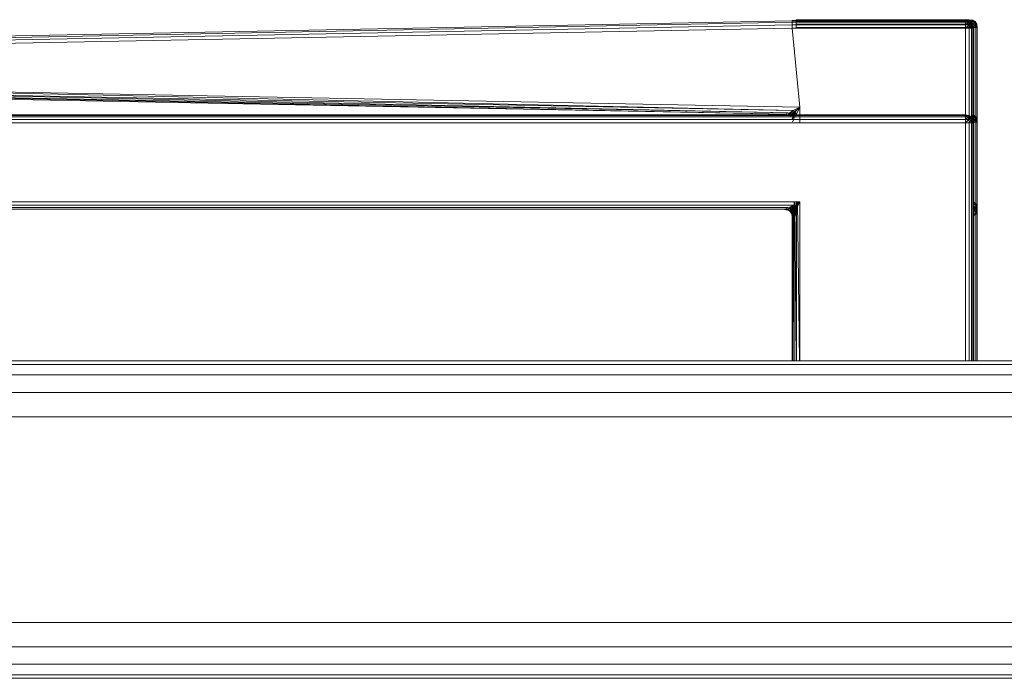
# Model space of a CAD drawing. Header units: millimetres. Extents: x 1 to 3476, y -521 to 159.
# Tile 45 of 130: x 1231 to 1307, y 108 to 159. Entities that reach past the tile are written whole.
import ezdxf

# ---------------------------------------------------------------- set-up
doc = ezdxf.new("R2010")
doc.units = ezdxf.units.MM
doc.layers.add('VG491211CA_dwg', color=8, linetype='Continuous', lineweight=9)

# ---------------------------------------------------------------- blocks, each defined once
blk = doc.blocks.new('VG491211CA_dwg-300031-Północ')
at = {"color": 18, "lineweight": 9}
for p, q in [((-616.667, 158.847), (-693.946, 157.353)), ((-616.669, 158.734), (-693.946, 157.241)), ((-693.946, 157.053), (-616.669, 158.547)), ((-693.946, 156.791), (-616.667, 158.284)), ((-616.669, 158.734), (-616.667, 158.847)), ((-616.669, 158.547), (-616.669, 158.734)), ((-603.272, 158.734), (-616.669, 158.734)), ((-616.669, 158.734), (-603.272, 158.734)), ((-616.667, 158.284), (-616.669, 158.547)), ((-616.669, 158.547), (-603.272, 158.547)), ((-603.272, 158.547), (-616.669, 158.547)), ((-616.667, 158.847), (-616.664, 158.884)), ((-616.664, 158.884), (-616.667, 158.847)), ((-603.272, 158.847), (-616.667, 158.847)), ((-616.667, 158.847), (-603.272, 158.847)), ((-616.667, 158.284), (-603.272, 158.284)), ((-616.072, 152.169), (-616.667, 158.284)), ((-603.272, 158.884), (-616.664, 158.884)), ((-616.664, 158.884), (-603.272, 158.884)), ((-616.37, 158.788), (-616.369, 158.9)), ((-616.37, 158.6), (-616.37, 158.788)), ((-616.37, 158.788), (-602.974, 158.788)), ((-602.974, 158.788), (-616.37, 158.788)), ((-616.368, 158.338), (-616.37, 158.6)), ((-602.974, 158.6), (-616.37, 158.6)), ((-616.37, 158.6), (-602.974, 158.6)), ((-616.369, 158.9), (-616.366, 158.938)), ((-616.366, 158.938), (-616.369, 158.9)), ((-602.974, 158.9), (-616.369, 158.9)), ((-616.369, 158.9), (-602.974, 158.9)), ((-616.368, 158.338), (-602.974, 158.338)), ((-602.974, 158.938), (-616.366, 158.938)), ((-616.366, 158.938), (-602.974, 158.938)), ((-603.272, 158.847), (-603.272, 158.884)), ((-603.272, 158.884), (-603.272, 158.847)), ((-603.272, 158.884), (-603.01, 158.847)), ((-603.01, 158.847), (-603.272, 158.884)), ((-603.272, 158.884), (-603.029, 158.809)), ((-603.272, 158.884), (-603.029, 158.809)), ((-603.272, 158.734), (-603.272, 158.847)), ((-603.272, 158.847), (-603.272, 158.734)), ((-603.272, 158.847), (-603.066, 158.716)), ((-603.272, 158.847), (-603.029, 158.809)), ((-603.029, 158.809), (-603.272, 158.847)), ((-603.272, 158.847), (-603.066, 158.716)), ((-603.272, 158.547), (-603.272, 158.734)), ((-603.272, 158.734), (-603.272, 158.547)), ((-603.066, 158.716), (-603.272, 158.734)), ((-603.272, 158.734), (-603.066, 158.716)), ((-603.272, 158.547), (-603.066, 158.716)), ((-603.272, 158.547), (-603.066, 158.716)), ((-603.272, 158.284), (-603.272, 158.547)), ((-603.272, 158.547), (-603.272, 158.284)), ((-603.272, 158.547), (-603.029, 158.528)), ((-603.029, 158.528), (-603.272, 158.547)), ((-603.272, 158.284), (-603.029, 158.528)), ((-603.272, 158.284), (-603.029, 158.528)), ((-603.01, 158.284), (-603.272, 158.284)), ((-603.272, 158.284), (-603.272, 151.581)), ((-603.066, 158.716), (-603.029, 158.809)), ((-603.029, 158.809), (-603.066, 158.716)), ((-602.897, 158.659), (-603.066, 158.716)), ((-603.066, 158.716), (-603.029, 158.528)), ((-603.029, 158.528), (-603.066, 158.716)), ((-603.066, 158.716), (-602.897, 158.659)), ((-603.029, 158.809), (-603.01, 158.847)), ((-603.01, 158.847), (-603.029, 158.809)), ((-603.029, 158.809), (-602.897, 158.659)), ((-603.029, 158.809), (-602.841, 158.716)), ((-602.841, 158.716), (-603.029, 158.809)), ((-603.029, 158.809), (-602.897, 158.659)), ((-603.029, 158.528), (-602.897, 158.659)), ((-603.029, 158.528), (-602.897, 158.659)), ((-603.029, 158.528), (-602.841, 158.491)), ((-603.029, 158.528), (-603.01, 158.284)), ((-602.841, 158.491), (-603.029, 158.528)), ((-603.01, 158.284), (-603.029, 158.528)), ((-603.01, 158.847), (-602.822, 158.734)), ((-602.822, 158.734), (-603.01, 158.847)), ((-603.01, 158.847), (-602.841, 158.716)), ((-603.01, 158.847), (-602.841, 158.716)), ((-603.01, 158.284), (-602.841, 158.491)), ((-603.01, 158.284), (-602.841, 158.491)), ((-603.01, 158.284), (-603.01, 132.579)), ((-602.822, 158.284), (-603.01, 158.284)), ((-602.974, 158.9), (-602.974, 158.938)), ((-602.974, 158.938), (-602.974, 158.9)), ((-602.974, 158.938), (-602.711, 158.9)), ((-602.711, 158.9), (-602.974, 158.938)), ((-602.974, 158.938), (-602.73, 158.863)), ((-602.974, 158.938), (-602.73, 158.863)), ((-602.974, 158.788), (-602.974, 158.9)), ((-602.974, 158.9), (-602.974, 158.788)), ((-602.974, 158.9), (-602.768, 158.769)), ((-602.974, 158.9), (-602.73, 158.863)), ((-602.73, 158.863), (-602.974, 158.9)), ((-602.974, 158.9), (-602.768, 158.769)), ((-602.974, 158.788), (-602.974, 158.6)), ((-602.974, 158.6), (-602.974, 158.788)), ((-602.974, 158.788), (-602.768, 158.769)), ((-602.768, 158.769), (-602.974, 158.788)), ((-602.974, 158.6), (-602.768, 158.769)), ((-602.974, 158.6), (-602.768, 158.769)), ((-602.974, 158.6), (-602.974, 158.338)), ((-602.974, 158.338), (-602.974, 158.6)), ((-602.73, 158.582), (-602.974, 158.6)), ((-602.974, 158.6), (-602.73, 158.582)), ((-602.974, 158.338), (-602.73, 158.582)), ((-602.974, 158.338), (-602.73, 158.582)), ((-602.711, 158.338), (-602.974, 158.338)), ((-602.841, 158.716), (-602.897, 158.659)), ((-602.897, 158.659), (-602.841, 158.716)), ((-602.897, 158.659), (-602.841, 158.491)), ((-602.747, 158.528), (-602.897, 158.659)), ((-602.747, 158.528), (-602.897, 158.659)), ((-602.841, 158.491), (-602.897, 158.659)), ((-602.822, 158.734), (-602.841, 158.716)), ((-602.841, 158.716), (-602.822, 158.734)), ((-602.747, 158.528), (-602.841, 158.716)), ((-602.71, 158.547), (-602.841, 158.716)), ((-602.841, 158.716), (-602.747, 158.528)), ((-602.71, 158.547), (-602.841, 158.716)), ((-602.841, 158.491), (-602.747, 158.528)), ((-602.747, 158.528), (-602.841, 158.491)), ((-602.841, 158.491), (-602.822, 158.284)), ((-602.71, 158.284), (-602.841, 158.491)), ((-602.71, 158.284), (-602.841, 158.491)), ((-602.822, 158.284), (-602.841, 158.491)), ((-602.71, 158.547), (-602.822, 158.734)), ((-602.822, 158.734), (-602.71, 158.547)), ((-602.71, 158.284), (-602.822, 158.284)), ((-602.822, 158.284), (-602.822, 132.579)), ((-602.822, 158.284), (-602.71, 158.284)), ((-602.768, 158.769), (-602.73, 158.863)), ((-602.73, 158.863), (-602.768, 158.769)), ((-602.73, 158.582), (-602.768, 158.769)), ((-602.768, 158.769), (-602.599, 158.713)), ((-602.599, 158.713), (-602.768, 158.769)), ((-602.768, 158.769), (-602.73, 158.582)), ((-602.747, 158.528), (-602.71, 158.547)), ((-602.71, 158.547), (-602.747, 158.528)), ((-602.71, 158.284), (-602.747, 158.528)), ((-602.672, 158.284), (-602.747, 158.528)), ((-602.747, 158.528), (-602.71, 158.284)), ((-602.672, 158.284), (-602.747, 158.528)), ((-602.73, 158.863), (-602.711, 158.9)), ((-602.711, 158.9), (-602.73, 158.863)), ((-602.73, 158.863), (-602.599, 158.713)), ((-602.73, 158.863), (-602.543, 158.769)), ((-602.543, 158.769), (-602.73, 158.863)), ((-602.73, 158.863), (-602.599, 158.713)), ((-602.73, 158.582), (-602.599, 158.713)), ((-602.73, 158.582), (-602.599, 158.713)), ((-602.543, 158.544), (-602.73, 158.582)), ((-602.711, 158.338), (-602.73, 158.582)), ((-602.73, 158.582), (-602.543, 158.544)), ((-602.73, 158.582), (-602.711, 158.338)), ((-602.711, 158.9), (-602.524, 158.788)), ((-602.524, 158.788), (-602.711, 158.9)), ((-602.711, 158.9), (-602.543, 158.769)), ((-602.711, 158.9), (-602.543, 158.769)), ((-602.711, 158.338), (-602.543, 158.544)), ((-602.711, 158.338), (-602.543, 158.544)), ((-602.711, 158.338), (-602.711, 151.03)), ((-602.524, 158.338), (-602.711, 158.338)), ((-602.672, 158.284), (-602.71, 158.547)), ((-602.71, 158.547), (-602.672, 158.284)), ((-602.71, 132.579), (-602.71, 158.284)), ((-602.672, 158.284), (-602.71, 158.284)), ((-602.71, 158.284), (-602.71, 132.579)), ((-602.71, 158.284), (-602.672, 158.284)), ((-602.672, 132.579), (-602.672, 158.284)), ((-602.672, 158.284), (-602.672, 132.579)), ((-602.543, 158.769), (-602.599, 158.713)), ((-602.599, 158.713), (-602.543, 158.769)), ((-602.599, 158.713), (-602.543, 158.544)), ((-602.599, 158.713), (-602.543, 158.544)), ((-602.449, 158.582), (-602.599, 158.713)), ((-602.449, 158.582), (-602.599, 158.713)), ((-602.524, 158.788), (-602.543, 158.769)), ((-602.543, 158.769), (-602.524, 158.788)), ((-602.449, 158.582), (-602.543, 158.769)), ((-602.411, 158.6), (-602.543, 158.769)), ((-602.543, 158.769), (-602.449, 158.582)), ((-602.411, 158.6), (-602.543, 158.769)), ((-602.543, 158.544), (-602.449, 158.582)), ((-602.449, 158.582), (-602.543, 158.544)), ((-602.543, 158.544), (-602.524, 158.338)), ((-602.543, 158.544), (-602.524, 158.338)), ((-602.411, 158.338), (-602.543, 158.544)), ((-602.411, 158.338), (-602.543, 158.544)), ((-602.411, 158.6), (-602.524, 158.788)), ((-602.524, 158.788), (-602.411, 158.6)), ((-602.411, 158.338), (-602.524, 158.338)), ((-602.524, 158.338), (-602.524, 132.579)), ((-602.524, 158.338), (-602.411, 158.338)), ((-602.449, 158.582), (-602.411, 158.6)), ((-602.411, 158.6), (-602.449, 158.582)), ((-602.411, 158.338), (-602.449, 158.582)), ((-602.374, 158.338), (-602.449, 158.582)), ((-602.449, 158.582), (-602.411, 158.338)), ((-602.374, 158.338), (-602.449, 158.582)), ((-602.374, 158.338), (-602.411, 158.6)), ((-602.411, 158.6), (-602.374, 158.338)), ((-602.411, 151.635), (-602.411, 158.338)), ((-602.411, 158.338), (-602.374, 158.338)), ((-602.411, 132.579), (-602.411, 158.338)), ((-602.374, 158.338), (-602.411, 158.338)), ((-602.374, 158.338), (-602.374, 151.635)), ((-602.374, 132.579), (-602.374, 158.338)), ((-616.072, 152.169), (-692.813, 153.652)), ((-616.597, 151.917), (-692.813, 153.614)), ((-616.597, 151.917), (-692.813, 153.39)), ((-616.972, 151.737), (-692.813, 153.362)), ((-692.813, 153.202), (-616.972, 151.737)), ((-692.813, 153.186), (-617.197, 151.629)), ((-692.813, 153.09), (-617.197, 151.629)), ((-616.072, 152.169), (-616.597, 151.917)), ((-616.072, 152.169), (-616.434, 151.815)), ((-616.335, 151.649), (-616.072, 152.169)), ((-616.072, 150.976), (-616.072, 152.169)), ((-692.896, 151.426), (-616.672, 151.426)), ((-616.334, 151.592), (-692.824, 151.592)), ((-616.672, 151.538), (-692.783, 151.538)), ((-617.272, 151.593), (-618.311, 151.613)), ((-618.311, 151.613), (-617.272, 151.593)), ((-617.197, 151.629), (-617.272, 151.593)), ((-617.272, 151.593), (-617.197, 151.629)), ((-617.272, 151.593), (-617.01, 151.55)), ((-617.01, 151.55), (-617.272, 151.593)), ((-617.197, 151.629), (-616.972, 151.737)), ((-617.197, 151.629), (-616.972, 151.587)), ((-617.197, 151.629), (-617.01, 151.55)), ((-616.972, 151.587), (-617.197, 151.629)), ((-617.01, 151.55), (-617.197, 151.629)), ((-616.972, 151.587), (-617.01, 151.55)), ((-617.01, 151.55), (-616.972, 151.587)), ((-616.974, 151.646), (-616.711, 151.604)), ((-616.711, 151.604), (-616.974, 151.646)), ((-616.897, 151.717), (-616.972, 151.587)), ((-616.822, 151.696), (-616.972, 151.587)), ((-616.822, 151.696), (-616.972, 151.587)), ((-616.899, 151.682), (-616.674, 151.64)), ((-616.899, 151.682), (-616.711, 151.604)), ((-616.674, 151.64), (-616.899, 151.682)), ((-616.711, 151.604), (-616.899, 151.682)), ((-616.897, 151.717), (-616.597, 151.917)), ((-616.822, 151.696), (-616.597, 151.917)), ((-616.434, 151.815), (-616.822, 151.696)), ((-616.822, 151.696), (-616.672, 151.581)), ((-616.672, 151.581), (-616.822, 151.696)), ((-616.822, 151.696), (-616.785, 151.471)), ((-616.785, 151.471), (-616.822, 151.696)), ((-616.674, 151.64), (-616.711, 151.604)), ((-616.711, 151.604), (-616.674, 151.64)), ((-616.599, 151.77), (-616.674, 151.64)), ((-616.524, 151.75), (-616.674, 151.64)), ((-616.524, 151.75), (-616.674, 151.64)), ((-616.434, 151.815), (-616.672, 151.581)), ((-616.434, 151.815), (-616.672, 151.581)), ((-616.672, 151.581), (-616.56, 151.429)), ((-616.56, 151.429), (-616.672, 151.581)), ((-603.272, 151.576), (-616.672, 151.576)), ((-616.672, 151.576), (-603.272, 151.576)), ((-603.272, 151.538), (-616.672, 151.538)), ((-616.672, 151.538), (-603.272, 151.538)), ((-616.56, 151.429), (-616.672, 151.281)), ((-616.56, 151.429), (-616.672, 151.281)), ((-603.272, 151.426), (-616.672, 151.426)), ((-616.672, 151.426), (-603.272, 151.426)), ((-616.599, 151.77), (-616.299, 151.971)), ((-616.434, 151.815), (-616.597, 151.917)), ((-616.597, 151.917), (-616.434, 151.815)), ((-616.56, 151.429), (-616.434, 151.815)), ((-616.434, 151.815), (-616.56, 151.429)), ((-616.56, 151.429), (-616.335, 151.649)), ((-616.541, 151.354), (-616.335, 151.649)), ((-616.541, 151.354), (-616.335, 151.649)), ((-616.541, 151.354), (-616.335, 151.649)), ((-616.524, 151.75), (-616.299, 151.971)), ((-616.524, 151.75), (-616.374, 151.635)), ((-616.374, 151.635), (-616.524, 151.75)), ((-616.524, 151.75), (-616.486, 151.524)), ((-616.486, 151.524), (-616.524, 151.75)), ((-616.335, 151.649), (-616.434, 151.815)), ((-616.434, 151.815), (-616.335, 151.649)), ((-603.272, 151.538), (-603.272, 151.576)), ((-603.272, 151.576), (-603.272, 151.538)), ((-603.272, 151.576), (-603.01, 151.538)), ((-603.01, 151.538), (-603.272, 151.576)), ((-603.272, 151.576), (-603.029, 151.501)), ((-603.272, 151.576), (-603.029, 151.501)), ((-603.272, 151.426), (-603.272, 151.538)), ((-603.272, 151.538), (-603.272, 151.426)), ((-603.272, 151.538), (-603.066, 151.407)), ((-603.272, 151.538), (-603.029, 151.501)), ((-603.029, 151.501), (-603.272, 151.538)), ((-603.272, 151.538), (-603.066, 151.407)), ((-603.272, 151.238), (-603.272, 151.426)), ((-603.272, 151.426), (-603.272, 151.238)), ((-603.066, 151.407), (-603.272, 151.426)), ((-603.272, 151.426), (-603.066, 151.407)), ((-603.272, 151.238), (-603.066, 151.407)), ((-603.272, 151.238), (-603.066, 151.407)), ((-603.066, 151.407), (-603.029, 151.501)), ((-603.029, 151.501), (-603.066, 151.407)), ((-602.897, 151.351), (-603.066, 151.407)), ((-603.066, 151.407), (-603.029, 151.22)), ((-603.029, 151.22), (-603.066, 151.407)), ((-603.066, 151.407), (-602.897, 151.351)), ((-603.029, 151.501), (-603.01, 151.538)), ((-603.01, 151.538), (-603.029, 151.501)), ((-603.029, 151.501), (-602.897, 151.351)), ((-603.029, 151.501), (-602.841, 151.407)), ((-602.841, 151.407), (-603.029, 151.501)), ((-603.029, 151.501), (-602.897, 151.351)), ((-603.01, 151.538), (-602.822, 151.426)), ((-602.822, 151.426), (-603.01, 151.538)), ((-603.01, 151.538), (-602.841, 151.407)), ((-603.01, 151.538), (-602.841, 151.407)), ((-602.841, 151.407), (-602.897, 151.351)), ((-602.897, 151.351), (-602.841, 151.407)), ((-602.822, 151.426), (-602.841, 151.407)), ((-602.841, 151.407), (-602.822, 151.426)), ((-602.71, 151.238), (-602.841, 151.407)), ((-602.71, 151.238), (-602.841, 151.407)), ((-602.747, 151.22), (-602.841, 151.407)), ((-602.71, 151.238), (-602.841, 151.407)), ((-602.841, 151.407), (-602.747, 151.22)), ((-602.71, 151.238), (-602.841, 151.407)), ((-602.71, 151.238), (-602.822, 151.426)), ((-602.822, 151.426), (-602.71, 151.238)), ((-602.71, 151.238), (-602.822, 151.426)), ((-602.822, 151.426), (-602.71, 151.238)), ((-602.768, 151.461), (-602.73, 151.555)), ((-602.73, 151.555), (-602.768, 151.461)), ((-602.73, 151.273), (-602.768, 151.461)), ((-602.768, 151.461), (-602.599, 151.405)), ((-602.599, 151.405), (-602.768, 151.461)), ((-602.768, 151.461), (-602.73, 151.273)), ((-602.73, 151.555), (-602.711, 151.592)), ((-602.711, 151.592), (-602.73, 151.555)), ((-602.73, 151.555), (-602.599, 151.405)), ((-602.73, 151.555), (-602.543, 151.461)), ((-602.543, 151.461), (-602.73, 151.555)), ((-602.73, 151.555), (-602.599, 151.405)), ((-602.73, 151.273), (-602.599, 151.405)), ((-602.73, 151.273), (-602.599, 151.405)), ((-602.711, 151.592), (-602.524, 151.48)), ((-602.524, 151.48), (-602.711, 151.592)), ((-602.711, 151.592), (-602.543, 151.461)), ((-602.711, 151.592), (-602.543, 151.461)), ((-602.543, 151.461), (-602.599, 151.405)), ((-602.599, 151.405), (-602.543, 151.461)), ((-602.599, 151.405), (-602.543, 151.236)), ((-602.599, 151.405), (-602.543, 151.236)), ((-602.449, 151.273), (-602.599, 151.405)), ((-602.449, 151.273), (-602.599, 151.405)), ((-602.524, 151.48), (-602.543, 151.461)), ((-602.543, 151.461), (-602.524, 151.48)), ((-602.449, 151.273), (-602.543, 151.461)), ((-602.411, 151.292), (-602.543, 151.461)), ((-602.543, 151.461), (-602.449, 151.273)), ((-602.411, 151.292), (-602.543, 151.461)), ((-602.411, 151.292), (-602.543, 151.461)), ((-602.411, 151.292), (-602.543, 151.461)), ((-602.411, 151.292), (-602.524, 151.48)), ((-602.524, 151.48), (-602.411, 151.292)), ((-602.411, 151.292), (-602.524, 151.48)), ((-602.524, 151.48), (-602.411, 151.292)), ((-602.411, 151.635), (-602.411, 132.579)), ((-602.374, 151.635), (-602.374, 132.579)), ((-693.346, 150.976), (-616.672, 150.976)), ((-693.083, 151.238), (-616.672, 151.238)), ((-616.541, 151.354), (-616.672, 151.281)), ((-616.541, 151.354), (-616.672, 151.281)), ((-616.672, 151.238), (-603.272, 151.238)), ((-603.272, 151.238), (-616.672, 151.238)), ((-616.672, 150.976), (-603.272, 150.976)), ((-616.635, 151.055), (-616.522, 151.278)), ((-616.522, 151.278), (-616.635, 151.055)), ((-603.272, 150.976), (-603.272, 151.238)), ((-603.272, 151.238), (-603.272, 150.976)), ((-603.272, 151.238), (-603.029, 151.22)), ((-603.029, 151.22), (-603.272, 151.238)), ((-603.272, 150.976), (-603.029, 151.22)), ((-603.272, 150.976), (-603.029, 151.22)), ((-603.272, 150.976), (-603.272, 144.273)), ((-603.01, 150.976), (-603.272, 150.976)), ((-603.272, 150.976), (-603.01, 150.976)), ((-603.029, 151.22), (-602.897, 151.351)), ((-603.029, 151.22), (-602.897, 151.351)), ((-603.029, 151.22), (-602.841, 151.182)), ((-603.029, 151.22), (-603.01, 150.976)), ((-602.841, 151.182), (-603.029, 151.22)), ((-603.01, 150.976), (-603.029, 151.22)), ((-603.01, 150.976), (-602.841, 151.182)), ((-603.01, 150.976), (-602.841, 151.182)), ((-603.01, 150.976), (-603.01, 144.273)), ((-602.822, 150.976), (-603.01, 150.976)), ((-603.01, 132.579), (-603.01, 150.976)), ((-603.01, 150.976), (-602.822, 150.976)), ((-602.897, 151.351), (-602.841, 151.182)), ((-602.747, 151.22), (-602.897, 151.351)), ((-602.747, 151.22), (-602.897, 151.351)), ((-602.841, 151.182), (-602.897, 151.351)), ((-602.841, 151.182), (-602.747, 151.22)), ((-602.747, 151.22), (-602.841, 151.182)), ((-602.71, 150.976), (-602.841, 151.182)), ((-602.71, 150.976), (-602.841, 151.182)), ((-602.841, 151.182), (-602.822, 150.976)), ((-602.71, 150.976), (-602.841, 151.182)), ((-602.71, 150.976), (-602.841, 151.182)), ((-602.822, 150.976), (-602.841, 151.182)), ((-602.71, 150.976), (-602.822, 150.976)), ((-602.822, 150.976), (-602.822, 144.273)), ((-602.822, 132.579), (-602.822, 150.976)), ((-602.822, 150.976), (-602.71, 150.976)), ((-602.71, 150.976), (-602.822, 150.976)), ((-602.822, 150.976), (-602.71, 150.976)), ((-602.747, 151.22), (-602.71, 151.238)), ((-602.71, 151.238), (-602.747, 151.22)), ((-602.747, 151.22), (-602.71, 151.238)), ((-602.71, 151.238), (-602.747, 151.22)), ((-602.71, 150.976), (-602.747, 151.22)), ((-602.672, 150.976), (-602.747, 151.22)), ((-602.747, 151.22), (-602.71, 150.976)), ((-602.672, 150.976), (-602.747, 151.22)), ((-602.71, 150.976), (-602.747, 151.22)), ((-602.672, 150.976), (-602.747, 151.22)), ((-602.747, 151.22), (-602.71, 150.976)), ((-602.672, 150.976), (-602.747, 151.22)), ((-602.543, 151.236), (-602.73, 151.273)), ((-602.711, 151.03), (-602.73, 151.273)), ((-602.73, 151.273), (-602.543, 151.236)), ((-602.73, 151.273), (-602.711, 151.03)), ((-602.711, 151.03), (-602.543, 151.236)), ((-602.711, 151.03), (-602.543, 151.236)), ((-602.711, 151.03), (-602.524, 151.03)), ((-602.711, 151.03), (-602.711, 132.579)), ((-602.524, 151.03), (-602.711, 151.03)), ((-602.672, 150.976), (-602.71, 151.238)), ((-602.71, 151.238), (-602.672, 150.976)), ((-602.672, 150.976), (-602.71, 151.238)), ((-602.71, 151.238), (-602.672, 150.976)), ((-602.71, 144.273), (-602.71, 150.976)), ((-602.672, 150.976), (-602.71, 150.976)), ((-602.71, 150.976), (-602.71, 132.579)), ((-602.71, 150.976), (-602.672, 150.976)), ((-602.71, 132.579), (-602.71, 150.976)), ((-602.672, 150.976), (-602.71, 150.976)), ((-602.71, 150.976), (-602.71, 132.579)), ((-602.71, 150.976), (-602.672, 150.976)), ((-602.672, 144.273), (-602.672, 150.976)), ((-602.672, 150.976), (-602.672, 132.579)), ((-602.672, 132.579), (-602.672, 150.976)), ((-602.672, 150.976), (-602.672, 132.579)), ((-602.543, 151.236), (-602.449, 151.273)), ((-602.449, 151.273), (-602.543, 151.236)), ((-602.543, 151.236), (-602.524, 151.03)), ((-602.543, 151.236), (-602.524, 151.03)), ((-602.411, 151.03), (-602.543, 151.236)), ((-602.411, 151.03), (-602.543, 151.236)), ((-602.411, 151.03), (-602.543, 151.236)), ((-602.411, 151.03), (-602.543, 151.236)), ((-602.524, 151.03), (-602.524, 144.776)), ((-602.524, 151.03), (-602.411, 151.03)), ((-602.411, 151.03), (-602.524, 151.03)), ((-602.524, 151.03), (-602.411, 151.03)), ((-602.411, 151.03), (-602.524, 151.03)), ((-602.524, 151.03), (-602.524, 132.579)), ((-602.449, 151.273), (-602.411, 151.292)), ((-602.411, 151.292), (-602.449, 151.273)), ((-602.449, 151.273), (-602.411, 151.292)), ((-602.411, 151.292), (-602.449, 151.273)), ((-602.411, 151.03), (-602.449, 151.273)), ((-602.374, 151.03), (-602.449, 151.273)), ((-602.449, 151.273), (-602.411, 151.03)), ((-602.374, 151.03), (-602.449, 151.273)), ((-602.411, 151.03), (-602.449, 151.273)), ((-602.374, 151.03), (-602.449, 151.273)), ((-602.449, 151.273), (-602.411, 151.03)), ((-602.374, 151.03), (-602.449, 151.273)), ((-602.374, 151.03), (-602.411, 151.292)), ((-602.411, 151.292), (-602.374, 151.03)), ((-602.374, 151.03), (-602.411, 151.292)), ((-602.411, 151.292), (-602.374, 151.03)), ((-602.411, 151.03), (-602.411, 144.589)), ((-602.411, 151.03), (-602.374, 151.03)), ((-602.411, 132.579), (-602.411, 151.03)), ((-602.374, 151.03), (-602.411, 151.03)), ((-602.411, 151.03), (-602.411, 132.579)), ((-602.411, 151.03), (-602.374, 151.03)), ((-602.411, 132.579), (-602.411, 151.03)), ((-602.374, 151.03), (-602.411, 151.03)), ((-602.374, 151.03), (-602.374, 144.326)), ((-602.374, 132.579), (-602.374, 151.03)), ((-602.374, 151.03), (-602.374, 132.579)), ((-602.374, 132.579), (-602.374, 151.03)), ((-616.072, 144.873), (-693.346, 144.873)), ((-616.597, 144.61), (-693.083, 144.61)), ((-616.897, 144.404), (-616.597, 144.61)), ((-616.822, 144.385), (-616.597, 144.61)), ((-616.672, 132.579), (-616.672, 144.61)), ((-616.672, 144.61), (-616.672, 132.579)), ((-616.635, 132.579), (-616.635, 144.61)), ((-616.635, 144.61), (-616.635, 132.579)), ((-616.541, 132.579), (-616.602, 144.61)), ((-616.602, 144.61), (-616.541, 132.579)), ((-616.072, 144.873), (-616.597, 144.61)), ((-616.436, 144.509), (-616.597, 144.61)), ((-616.436, 144.509), (-616.597, 144.61)), ((-616.597, 144.61), (-616.436, 144.509)), ((-616.522, 144.873), (-616.522, 132.579)), ((-616.522, 144.873), (-616.522, 132.579)), ((-616.365, 132.579), (-616.468, 144.873)), ((-616.468, 144.873), (-616.365, 132.579)), ((-616.072, 144.873), (-616.436, 144.509)), ((-616.335, 144.348), (-616.072, 144.873)), ((-616.335, 132.579), (-616.335, 144.873)), ((-616.114, 132.579), (-616.256, 144.873)), ((-616.072, 132.579), (-616.072, 144.873)), ((-602.524, 144.776), (-602.711, 144.889)), ((-602.709, 144.588), (-602.524, 144.776)), ((-602.709, 144.588), (-602.534, 144.512)), ((-602.534, 144.512), (-602.524, 144.776)), ((-602.411, 144.589), (-602.534, 144.512)), ((-602.524, 144.776), (-602.411, 144.589)), ((-602.411, 144.589), (-602.448, 144.326)), ((-602.411, 144.589), (-602.374, 144.326)), ((-616.972, 144.423), (-692.896, 144.423)), ((-692.783, 144.31), (-617.197, 144.31)), ((-617.197, 144.31), (-617.272, 144.273)), ((-617.197, 144.31), (-617.272, 144.273)), ((-617.272, 144.273), (-617.197, 144.31)), ((-617.272, 144.273), (-617.197, 144.31)), ((-617.272, 144.273), (-617.01, 144.235)), ((-617.01, 144.235), (-617.272, 144.273)), ((-617.01, 144.235), (-617.272, 144.273)), ((-617.272, 144.273), (-617.01, 144.235)), ((-617.197, 144.31), (-616.972, 144.423)), ((-617.197, 144.31), (-616.972, 144.273)), ((-617.197, 144.31), (-617.01, 144.235)), ((-616.972, 144.273), (-617.197, 144.31)), ((-617.01, 144.235), (-617.197, 144.31)), ((-617.197, 144.31), (-616.972, 144.273)), ((-617.197, 144.31), (-617.01, 144.235)), ((-616.972, 144.273), (-617.197, 144.31)), ((-617.01, 144.235), (-617.197, 144.31)), ((-616.972, 144.273), (-617.01, 144.235)), ((-617.01, 144.235), (-616.972, 144.273)), ((-616.972, 144.273), (-617.01, 144.235)), ((-617.01, 144.235), (-616.972, 144.273)), ((-617.01, 144.235), (-616.822, 144.123)), ((-616.822, 144.123), (-617.01, 144.235)), ((-616.822, 144.123), (-617.01, 144.235)), ((-617.01, 144.235), (-616.822, 144.123)), ((-616.974, 144.326), (-616.711, 144.289)), ((-616.711, 144.289), (-616.974, 144.326)), ((-616.897, 144.404), (-616.972, 144.273)), ((-616.822, 144.385), (-616.972, 144.273)), ((-616.822, 144.385), (-616.972, 144.273)), ((-616.822, 144.385), (-616.972, 144.273)), ((-616.822, 144.385), (-616.972, 144.273)), ((-616.972, 144.273), (-616.785, 144.16)), ((-616.972, 144.273), (-616.822, 144.123)), ((-616.785, 144.16), (-616.972, 144.273)), ((-616.822, 144.123), (-616.972, 144.273)), ((-616.972, 144.273), (-616.785, 144.16)), ((-616.972, 144.273), (-616.822, 144.123)), ((-616.785, 144.16), (-616.972, 144.273)), ((-616.822, 144.123), (-616.972, 144.273)), ((-616.961, 144.326), (-616.699, 144.289)), ((-616.436, 144.509), (-616.822, 144.385)), ((-616.822, 144.385), (-616.672, 144.273)), ((-616.822, 144.385), (-616.672, 144.273)), ((-616.672, 144.273), (-616.822, 144.385)), ((-616.672, 144.273), (-616.822, 144.385)), ((-616.822, 144.385), (-616.785, 144.16)), ((-616.785, 144.16), (-616.822, 144.385)), ((-616.822, 144.385), (-616.785, 144.16)), ((-616.785, 144.16), (-616.822, 144.385)), ((-616.822, 144.123), (-616.785, 144.16)), ((-616.785, 144.16), (-616.822, 144.123)), ((-616.822, 144.123), (-616.785, 144.16)), ((-616.785, 144.16), (-616.822, 144.123)), ((-616.71, 143.935), (-616.822, 144.123)), ((-616.822, 144.123), (-616.71, 143.935)), ((-616.71, 143.935), (-616.822, 144.123)), ((-616.822, 144.123), (-616.71, 143.935)), ((-616.672, 143.973), (-616.822, 144.123)), ((-616.822, 144.123), (-616.672, 143.973)), ((-616.672, 143.973), (-616.822, 144.123)), ((-616.822, 144.123), (-616.672, 143.973)), ((-616.785, 144.326), (-616.704, 144.364)), ((-616.523, 144.289), (-616.785, 144.326)), ((-616.785, 144.16), (-616.672, 144.273)), ((-616.672, 144.273), (-616.785, 144.16)), ((-616.785, 144.16), (-616.672, 144.273)), ((-616.672, 144.273), (-616.785, 144.16)), ((-616.56, 144.123), (-616.785, 144.16)), ((-616.672, 143.973), (-616.785, 144.16)), ((-616.785, 144.16), (-616.56, 144.123)), ((-616.785, 144.16), (-616.672, 143.973)), ((-616.56, 144.123), (-616.785, 144.16)), ((-616.672, 143.973), (-616.785, 144.16)), ((-616.785, 144.16), (-616.56, 144.123)), ((-616.785, 144.16), (-616.672, 143.973)), ((-616.674, 144.326), (-616.711, 144.289)), ((-616.711, 144.289), (-616.674, 144.326)), ((-616.711, 144.289), (-616.524, 144.176)), ((-616.524, 144.176), (-616.711, 144.289)), ((-616.672, 143.973), (-616.71, 143.935)), ((-616.71, 143.935), (-616.672, 143.973)), ((-616.672, 143.973), (-616.71, 143.935)), ((-616.71, 143.935), (-616.672, 143.973)), ((-616.672, 143.673), (-616.71, 143.935)), ((-616.71, 143.935), (-616.672, 143.673)), ((-616.672, 143.673), (-616.71, 143.935)), ((-616.71, 143.935), (-616.672, 143.673)), ((-616.635, 143.748), (-616.71, 143.935)), ((-616.71, 143.935), (-616.635, 143.748)), ((-616.635, 143.748), (-616.71, 143.935)), ((-616.71, 143.935), (-616.635, 143.748)), ((-616.704, 144.364), (-616.479, 144.326)), ((-616.704, 144.364), (-616.523, 144.289)), ((-616.699, 144.289), (-616.676, 144.329)), ((-616.523, 144.289), (-616.699, 144.289)), ((-616.699, 144.289), (-616.514, 144.176)), ((-616.699, 144.289), (-616.484, 144.206)), ((-616.484, 144.206), (-616.676, 144.329)), ((-616.674, 144.326), (-616.486, 144.214)), ((-616.674, 144.326), (-616.524, 144.176)), ((-616.486, 144.214), (-616.674, 144.326)), ((-616.524, 144.176), (-616.674, 144.326)), ((-616.436, 144.509), (-616.672, 144.273)), ((-616.436, 144.509), (-616.672, 144.273)), ((-616.436, 144.509), (-616.672, 144.273)), ((-616.436, 144.509), (-616.672, 144.273)), ((-616.672, 144.273), (-616.56, 144.123)), ((-616.672, 144.273), (-616.56, 144.123)), ((-616.56, 144.123), (-616.672, 144.273)), ((-616.56, 144.123), (-616.672, 144.273)), ((-616.56, 144.123), (-616.672, 143.973)), ((-616.56, 144.123), (-616.672, 143.973)), ((-616.56, 144.123), (-616.672, 143.973)), ((-616.56, 144.123), (-616.672, 143.973)), ((-616.541, 144.048), (-616.672, 143.973)), ((-616.541, 144.048), (-616.672, 143.973)), ((-616.541, 144.048), (-616.672, 143.973)), ((-616.541, 144.048), (-616.672, 143.973)), ((-616.635, 143.748), (-616.672, 143.973)), ((-616.672, 143.973), (-616.635, 143.748)), ((-616.635, 143.748), (-616.672, 143.973)), ((-616.672, 143.973), (-616.635, 143.748)), ((-616.635, 143.748), (-616.522, 143.973)), ((-616.522, 143.973), (-616.635, 143.748)), ((-616.635, 143.748), (-616.522, 143.973)), ((-616.522, 143.973), (-616.635, 143.748)), ((-616.371, 144.268), (-616.569, 144.423)), ((-616.484, 144.206), (-616.569, 144.423)), ((-616.56, 144.123), (-616.436, 144.509)), ((-616.56, 144.123), (-616.436, 144.509)), ((-616.436, 144.509), (-616.56, 144.123)), ((-616.436, 144.509), (-616.56, 144.123)), ((-616.56, 144.123), (-616.335, 144.348)), ((-616.56, 144.123), (-616.335, 144.348)), ((-616.541, 144.048), (-616.335, 144.348)), ((-616.541, 144.048), (-616.335, 144.348)), ((-616.541, 144.048), (-616.335, 144.348)), ((-616.541, 144.048), (-616.335, 144.348)), ((-616.541, 144.048), (-616.335, 144.348)), ((-616.541, 144.048), (-616.335, 144.348)), ((-616.524, 144.439), (-616.486, 144.214)), ((-616.486, 144.214), (-616.524, 144.439)), ((-616.524, 144.176), (-616.486, 144.214)), ((-616.486, 144.214), (-616.524, 144.176)), ((-616.411, 143.989), (-616.524, 144.176)), ((-616.524, 144.176), (-616.411, 143.989)), ((-616.374, 144.026), (-616.524, 144.176)), ((-616.524, 144.176), (-616.374, 144.026)), ((-616.479, 144.326), (-616.523, 144.289)), ((-616.335, 144.176), (-616.523, 144.289)), ((-616.523, 144.289), (-616.514, 144.176)), ((-616.522, 143.973), (-616.522, 132.579)), ((-616.522, 143.973), (-616.522, 132.579)), ((-616.522, 143.973), (-616.522, 132.579)), ((-616.522, 143.973), (-616.522, 132.579)), ((-616.514, 144.176), (-616.484, 144.206)), ((-616.335, 144.176), (-616.514, 144.176)), ((-616.514, 144.176), (-616.404, 143.989)), ((-616.371, 144.01), (-616.514, 144.176)), ((-616.486, 144.214), (-616.374, 144.326)), ((-616.374, 144.326), (-616.486, 144.214)), ((-616.374, 144.026), (-616.486, 144.214)), ((-616.486, 144.214), (-616.374, 144.026)), ((-616.484, 144.206), (-616.371, 144.268)), ((-616.371, 144.01), (-616.484, 144.206)), ((-616.398, 144.458), (-616.479, 144.326)), ((-616.323, 144.439), (-616.479, 144.326)), ((-616.479, 144.326), (-616.291, 144.214)), ((-616.479, 144.326), (-616.335, 144.176)), ((-616.335, 144.348), (-616.436, 144.509)), ((-616.335, 144.348), (-616.436, 144.509)), ((-616.436, 144.509), (-616.335, 144.348)), ((-616.436, 144.509), (-616.335, 144.348)), ((-616.374, 144.026), (-616.411, 143.989)), ((-616.411, 143.989), (-616.374, 144.026)), ((-616.374, 143.726), (-616.411, 143.989)), ((-616.411, 143.989), (-616.374, 143.726)), ((-616.371, 144.01), (-616.404, 143.989)), ((-616.404, 143.989), (-616.371, 143.726)), ((-616.335, 132.579), (-616.335, 144.348)), ((-616.335, 144.348), (-616.335, 132.579)), ((-603.272, 144.273), (-603.272, 132.579)), ((-603.01, 144.273), (-603.01, 132.579)), ((-602.822, 144.273), (-602.822, 132.579)), ((-602.719, 144.326), (-602.534, 144.512)), ((-602.569, 144.326), (-602.719, 144.326)), ((-602.534, 144.141), (-602.719, 144.326)), ((-602.711, 143.764), (-602.524, 143.876)), ((-602.71, 132.579), (-602.71, 144.273)), ((-602.534, 144.141), (-602.709, 144.065)), ((-602.524, 143.876), (-602.709, 144.065)), ((-602.672, 132.579), (-602.672, 144.273)), ((-602.569, 144.326), (-602.534, 144.512)), ((-602.448, 144.326), (-602.569, 144.326)), ((-602.534, 144.141), (-602.569, 144.326)), ((-602.534, 144.512), (-602.448, 144.326)), ((-602.448, 144.326), (-602.534, 144.141)), ((-602.411, 144.064), (-602.534, 144.141)), ((-602.524, 143.876), (-602.534, 144.141)), ((-602.411, 144.064), (-602.524, 143.876)), ((-602.524, 143.876), (-602.524, 132.579)), ((-602.448, 144.326), (-602.411, 144.064)), ((-602.374, 144.326), (-602.448, 144.326)), ((-602.374, 144.326), (-602.411, 144.064)), ((-602.411, 144.064), (-602.411, 132.579)), ((-602.374, 144.326), (-602.374, 132.579)), ((-616.672, 143.673), (-616.635, 143.748)), ((-616.635, 143.748), (-616.672, 143.673)), ((-616.672, 143.673), (-616.635, 143.748)), ((-616.635, 143.748), (-616.672, 143.673)), ((-616.672, 132.579), (-616.672, 143.673)), ((-616.672, 143.673), (-616.672, 132.579)), ((-616.672, 132.579), (-616.672, 143.673)), ((-616.672, 143.673), (-616.672, 132.579)), ((-616.635, 132.579), (-616.635, 143.748)), ((-616.635, 143.748), (-616.635, 132.579)), ((-616.635, 132.579), (-616.635, 143.748)), ((-616.635, 143.748), (-616.635, 132.579)), ((-5.067, 132.579), (-903.786, 132.579)), ((-5.067, 132.309), (-903.786, 132.309)), ((-903.786, 131.499), (-5.067, 131.499)), ((-903.786, 130.149), (-5.067, 130.149)), ((-903.786, 128.259), (-5.067, 128.259)), ((-5.067, 112.381), (-903.786, 112.381)), ((-5.067, 110.491), (-903.786, 110.491)), ((-903.786, 109.141), (-5.067, 109.141)), ((-903.786, 108.331), (-5.067, 108.331)), ((-903.786, 108.061), (-5.067, 108.061))]:
    blk.add_line(p, q, dxfattribs=at)

msp = doc.modelspace()

# ---------------------------------------------------------------- block references
at = {"layer": 'VG491211CA_dwg', "color": 18}
msp.add_blockref('VG491211CA_dwg-300031-Północ', (1906.949, 0), dxfattribs=at)

doc.saveas('drawing.dxf')
